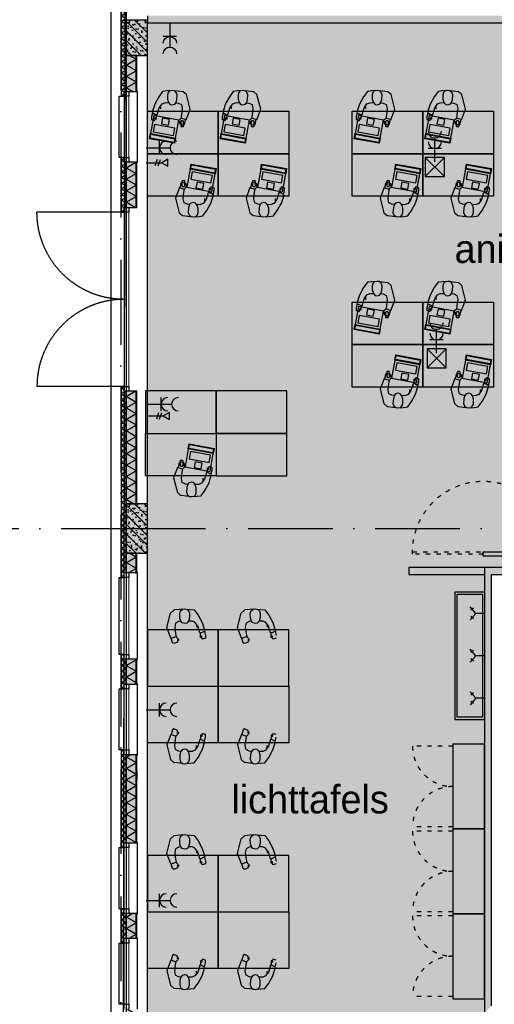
# Model space of a CAD drawing. Header units: millimetres. Extents: x 20872 to 297961, y -293704 to 213007.
# Tile 103 of 256: x 129325 to 136046, y -106929 to -93005. Entities that reach past the tile are written whole.
import ezdxf
from ezdxf.xclip import XClip

# ---------------------------------------------------------------- set-up
doc = ezdxf.new("R2010")
doc.units = ezdxf.units.MM
doc.header["$LTSCALE"] = 100
doc.header["$XCLIPFRAME"] = 2
doc.linetypes.add('ACAD_ISO03W100', pattern=[30, 12, -18])
doc.linetypes.add('ACAD_ISO10W100', pattern=[18, 12, -3, 0, -3])
doc.layers.get('Defpoints').update_dxf_attribs({"color": 181})
for name, color, linetype in [('A--L$7--_stramien', 1, 'Continuous'), ('A--L20--_bovenbouw', 3, 'Continuous'), ('A--L30--_afbouw', 7, 'Continuous'), ('A--L61--_centrale elektrische insta', 7, 'Continuous'), ('A--L82--leerlingensets-02', 9, 'Continuous'), ('A--T$7--_stramien', 7, 'Continuous'), ('plattegrondkleuren', 7, 'Continuous'), ('teksten', 7, 'Continuous'), ('XREFS', 9, 'Continuous')]:
    doc.layers.add(name, color=color, linetype=linetype)
doc.styles.add('MAAR_stempel', font='LTe50146.ttf')

# ---------------------------------------------------------------- blocks, each defined once
blk = doc.blocks.new('BURO_onderaanzicht')
at = {"color": 7}
blk.add_line((-432, 0), (432, 0), dxfattribs=at)
blk = doc.blocks.new('stramienlijnen_1')
at = {"layer": 'A--L$7--_stramien', "color": 1, "linetype": 'ACAD_ISO10W100', "lineweight": -3}
for p, q in [((130759.5, 96800), (130759.5, 21000)), ((126313.4, 49800), (130759.5, 49800)), ((130759.5, 49800), (164959.5, 49800))]:
    blk.add_line(p, q, dxfattribs=at)
at = {"layer": 'Defpoints'}
blk.add_lwpolyline([(34736.5, 60859.2), (70727.2, 75), (164884.5, 75), (164884.5, 96950), (130834.5, 96950), (130834.5, 22725), (79641, 22725), (51266.3, 70646.6)], dxfattribs=at)
blk = doc.blocks.new('begane grond bestaand leeg')
at = {"layer": 'A--L20--_bovenbouw', "linetype": 'Continuous', "lineweight": -3}
for points in [[(130764, 55911), (130806, 55911), (130806, 55978), (130834, 55978), (130834, 59085), (130806, 59085), (130806, 59152), (130764, 59152)], [(130835, 56990), (130835, 56490), (131135, 56490), (131135, 56990)], [(130984, 55978), (130984, 56490), (130834, 56490), (130834, 55978)], [(130806, 54273), (130806, 54340), (130834, 54340), (130834, 54978), (130806, 54978), (130806, 55045), (130764, 55045), (130764, 54273)], [(130984, 54340), (130984, 54978), (130834, 54978), (130834, 54340)], [(130764, 49108), (130806, 49108), (130806, 49175), (130834, 49175), (130834, 51740), (130806, 51740), (130806, 51807), (130764, 51807)], [(130984, 50150), (130984, 51740), (130834, 51740), (130834, 50150)], [(130834, 50150), (130834, 49450), (131134, 49450), (131134, 50150)], [(130984, 49175), (130984, 49450), (130834, 49450), (130834, 49175)], [(130806, 47533), (130806, 47600), (130834, 47600), (130834, 47950), (130806, 47950), (130806, 48017), (130764, 48017), (130764, 47533)], [(130984, 47600), (130984, 47950), (130834, 47950), (130834, 47600)], [(130806, 45287), (130806, 45354), (130834, 45354), (130834, 46600), (130806, 46600), (130806, 46667), (130764, 46667), (130764, 45287)], [(130984, 45354), (130984, 46600), (130834, 46600), (130834, 45354)], [(130806, 43937), (130806, 44004), (130834, 44004), (130834, 44354), (130806, 44354), (130806, 44421), (130764, 44421), (130764, 43937)], [(130984, 44004), (130984, 44354), (130834, 44354), (130834, 44004)]]:
    blk.add_hatch(color=60, dxfattribs=at).paths.add_polyline_path(points, flags=0)
h = blk.add_hatch(dxfattribs=at)
h.set_pattern_fill('GENERAL_DIAMONDS', color=1, scale=560, angle=90, style=0, pattern_type=2)
h.set_pattern_definition([(150, (130834.484, 55978), (-35, -60.6218), []), (210, (130834.484, 55978), (35, -60.6218), [])])
h.paths.add_polyline_path([(130764, 55911), (130806, 55911), (130806, 55978), (130834, 55978), (130834, 59085), (130806, 59085), (130806, 59152), (130764, 59152)], flags=0)
h = blk.add_hatch(dxfattribs=at)
h.set_pattern_fill('PREFB', color=1, scale=5, angle=-90, style=0)
h.set_pattern_definition([(315, (130834.78, 56989.99), (67.882, 67.882), []), (287, (130834.78, 56989.99), (79.828, -25.7875), [0, -81.6, -46.2, 0, -67.2]), (318, (130834.78, 56989.99), (81.172, 18.4156), [0, -80.8, 0, -82.4, 0, -66.4]), (341, (130834.78, 56989.99), (67.263, 47.9116), [0, -80, 0, -480, -65.8])])
h.paths.add_polyline_path([(130835, 56990), (130835, 56490), (131135, 56490), (131135, 56990)], flags=0)
h = blk.add_hatch(dxfattribs=at)
h.set_pattern_fill('GENERAL_DIAMONDS', color=1, scale=1120, angle=90, style=0, pattern_type=2)
h.set_pattern_definition([(150, (130975.48, 50149.99), (-70, -121.2436), []), (210, (130975.48, 50149.99), (70, -121.2436), [])])
h.paths.add_polyline_path([(130834, 50150), (130975, 50150), (130975, 51740), (130834, 51740)], flags=0)
h.paths.add_polyline_path([(130834, 54340), (130975, 54340), (130975, 54978), (130834, 54978)], flags=0)
h.paths.add_polyline_path([(130834, 55978), (130975, 55978), (130975, 56490), (130834, 56490)], flags=0)
h = blk.add_hatch(dxfattribs=at)
h.set_pattern_fill('_U', color=1, scale=70, angle=180, style=0, pattern_type=0)
h.set_pattern_definition([(180, (130984.484, 50149.99), (-4e-15, -70), [])])
h.paths.add_polyline_path([(130975, 50150), (130984, 50150), (130984, 51740), (130975, 51740)], flags=0)
h.paths.add_polyline_path([(130975, 54340), (130984, 54340), (130984, 54978), (130975, 54978)], flags=0)
h.paths.add_polyline_path([(130975, 55978), (130984, 55978), (130984, 56490), (130975, 56490)], flags=0)
h = blk.add_hatch(dxfattribs=at)
h.set_pattern_fill('GENERAL_DIAMONDS', color=1, scale=560, angle=90, style=0, pattern_type=2)
h.set_pattern_definition([(150, (130834.484, 54339.89), (-35, -60.622), []), (210, (130834.484, 54339.89), (35, -60.622), [])])
h.paths.add_polyline_path([(130806, 54273), (130806, 54340), (130834, 54340), (130834, 54978), (130806, 54978), (130806, 55045), (130764, 55045), (130764, 54273)], flags=0)
h = blk.add_hatch(dxfattribs=at)
h.set_pattern_fill('GENERAL_DIAMONDS', color=1, scale=560, angle=90, style=0, pattern_type=2)
h.set_pattern_definition([(150, (130834.484, 49175), (-35, -60.6218), []), (210, (130834.484, 49175), (35, -60.6218), [])])
h.paths.add_polyline_path([(130764, 49108), (130806, 49108), (130806, 49175), (130834, 49175), (130834, 51740), (130806, 51740), (130806, 51807), (130764, 51807)], flags=0)
h = blk.add_hatch(dxfattribs=at)
h.set_pattern_fill('PREFB', color=1, scale=5, angle=-90, style=0)
h.set_pattern_definition([(315, (130834.48, 50149.99), (67.882, 67.882), []), (287, (130834.484, 50149.99), (79.8276, -25.7875), [0, -81.6, -46.2, 0, -67.2]), (318, (130834.484, 50149.99), (81.172, 18.4156), [0, -80.8, 0, -82.4, 0, -66.4]), (341, (130834.484, 50149.99), (67.263, 47.9116), [0, -80, 0, -480, -65.8])])
h.paths.add_polyline_path([(130834, 50150), (130834, 49450), (131134, 49450), (131134, 50150)], flags=0)
h = blk.add_hatch(dxfattribs=at)
h.set_pattern_fill('GENERAL_DIAMONDS', color=1, scale=1120, angle=90, style=0, pattern_type=2)
h.set_pattern_definition([(150, (130975.48, 42949.99), (-70, -121.2436), []), (210, (130975.48, 42949.99), (70, -121.2436), [])])
h.paths.add_polyline_path([(130834, 42950), (130975, 42950), (130975, 43004), (130834, 43004)], flags=0)
h.paths.add_polyline_path([(130834, 44004), (130975, 44004), (130975, 44354), (130834, 44354)], flags=0)
h.paths.add_polyline_path([(130834, 45354), (130975, 45354), (130975, 46600), (130834, 46600)], flags=0)
h.paths.add_polyline_path([(130834, 47600), (130975, 47600), (130975, 47950), (130834, 47950)], flags=0)
h.paths.add_polyline_path([(130834, 49175), (130975, 49175), (130975, 49450), (130834, 49450)], flags=0)
h = blk.add_hatch(dxfattribs=at)
h.set_pattern_fill('_U', color=1, scale=70, angle=180, style=0, pattern_type=0)
h.set_pattern_definition([(180, (130984.484, 42949.99), (-4e-15, -70), [])])
h.paths.add_polyline_path([(130975, 42950), (130984, 42950), (130984, 43004), (130975, 43004)], flags=0)
h.paths.add_polyline_path([(130975, 44004), (130984, 44004), (130984, 44354), (130975, 44354)], flags=0)
h.paths.add_polyline_path([(130975, 45354), (130984, 45354), (130984, 46600), (130975, 46600)], flags=0)
h.paths.add_polyline_path([(130975, 47600), (130984, 47600), (130984, 47950), (130975, 47950)], flags=0)
h.paths.add_polyline_path([(130975, 49175), (130984, 49175), (130984, 49450), (130975, 49450)], flags=0)
h = blk.add_hatch(dxfattribs=at)
h.set_pattern_fill('GENERAL_DIAMONDS', color=1, scale=560, angle=90, style=0, pattern_type=2)
h.set_pattern_definition([(150, (130834.484, 47600), (-35, -60.622), []), (210, (130834.484, 47600), (35, -60.622), [])])
h.paths.add_polyline_path([(130806, 47533), (130806, 47600), (130834, 47600), (130834, 47950), (130806, 47950), (130806, 48017), (130764, 48017), (130764, 47533)], flags=0)
h = blk.add_hatch(dxfattribs=at)
h.set_pattern_fill('GENERAL_DIAMONDS', color=1, scale=560, angle=90, style=0, pattern_type=2)
h.set_pattern_definition([(150, (130834.484, 45354), (-35, -60.6218), []), (210, (130834.484, 45354), (35, -60.6218), [])])
h.paths.add_polyline_path([(130806, 45287), (130806, 45354), (130834, 45354), (130834, 46600), (130806, 46600), (130806, 46667), (130764, 46667), (130764, 45287)], flags=0)
h = blk.add_hatch(dxfattribs=at)
h.set_pattern_fill('GENERAL_DIAMONDS', color=1, scale=560, angle=90, style=0, pattern_type=2)
h.set_pattern_definition([(150, (130834.484, 44004), (-35, -60.622), []), (210, (130834.484, 44004), (35, -60.622), [])])
h.paths.add_polyline_path([(130806, 43937), (130806, 44004), (130834, 44004), (130834, 44354), (130806, 44354), (130806, 44421), (130764, 44421), (130764, 43937)], flags=0)
at = {"color": 8}
blk.add_lwpolyline([(130619, 97110), (130619, 22940), (79787, 22940), (51444, 70808), (34518, 60787), (70611, -170), (165129, -170), (165129, 97110)], close=True, dxfattribs=at)
at = {"layer": 'A--L20--_bovenbouw', "color": 1, "linetype": 'Continuous', "lineweight": -3}
for p, q in [((130764, 59152), (130764, 55911)), ((130834, 55978), (130834, 59085)), ((130975, 56490), (130834, 56490)), ((130834, 56490), (130834, 55978)), ((130975, 55978), (130975, 56490)), ((130806, 55911), (130806, 55978)), ((130806, 55978), (130834, 55978)), ((130834, 55978), (130975, 55978)), ((130764, 55911), (130806, 55911)), ((130806, 55045), (130764, 55045)), ((130764, 55045), (130764, 54273)), ((130806, 54978), (130806, 55045)), ((130834, 54978), (130806, 54978)), ((130975, 54978), (130834, 54978)), ((130834, 54978), (130834, 54340)), ((130834, 54340), (130834, 54978)), ((130975, 54340), (130975, 54978)), ((130806, 54273), (130806, 54340)), ((130806, 54340), (130834, 54340)), ((130834, 54340), (130975, 54340)), ((130764, 54273), (130806, 54273)), ((130806, 51807), (130764, 51807)), ((130764, 51807), (130764, 49108)), ((130806, 51740), (130806, 51807)), ((130834, 51740), (130806, 51740)), ((130975, 51740), (130834, 51740)), ((130834, 51740), (130834, 50150)), ((130834, 49175), (130834, 51740)), ((130975, 50150), (130975, 51740)), ((130834, 50150), (130975, 50150)), ((130975, 49450), (130834, 49450)), ((130834, 49450), (130834, 49175)), ((130975, 49175), (130975, 49450)), ((130806, 49108), (130806, 49175)), ((130806, 49175), (130834, 49175)), ((130834, 49175), (130975, 49175)), ((130764, 49108), (130806, 49108)), ((130806, 48017), (130764, 48017)), ((130764, 48017), (130764, 47533)), ((130806, 47950), (130806, 48017)), ((130834, 47950), (130806, 47950)), ((130975, 47950), (130834, 47950)), ((130834, 47950), (130834, 47600)), ((130834, 47600), (130834, 47950)), ((130975, 47600), (130975, 47950)), ((130764, 47533), (130806, 47533)), ((130806, 47533), (130806, 47600)), ((130806, 47600), (130834, 47600)), ((130834, 47600), (130975, 47600)), ((130806, 46667), (130764, 46667)), ((130764, 46667), (130764, 45287)), ((130806, 46600), (130806, 46667)), ((130834, 46600), (130806, 46600)), ((130975, 46600), (130834, 46600)), ((130834, 46600), (130834, 45354)), ((130834, 45354), (130834, 46600)), ((130975, 45354), (130975, 46600)), ((130764, 45287), (130806, 45287)), ((130806, 45287), (130806, 45354)), ((130806, 45354), (130834, 45354)), ((130834, 45354), (130975, 45354)), ((130806, 44421), (130764, 44421)), ((130764, 44421), (130764, 43937)), ((130806, 44354), (130806, 44421)), ((130834, 44354), (130806, 44354)), ((130975, 44354), (130834, 44354)), ((130834, 44354), (130834, 44004)), ((130834, 44004), (130834, 44354)), ((130975, 44004), (130975, 44354)), ((130806, 43937), (130806, 44004)), ((130806, 44004), (130834, 44004)), ((130834, 44004), (130975, 44004)), ((130764, 43937), (130806, 43937))]:
    blk.add_line(p, q, dxfattribs=at)
at = {"layer": 'A--L20--_bovenbouw', "color": 3, "linetype": 'Continuous', "lineweight": -3}
for p, q in [((130835, 56990), (130835, 56490)), ((131135, 56990), (130835, 56990)), ((130835, 56490), (131135, 56490)), ((130834, 50150), (130834, 49450)), ((131134, 50150), (130834, 50150)), ((131134, 49450), (131134, 50150)), ((130834, 49450), (131134, 49450))]:
    blk.add_line(p, q, dxfattribs=at)
at = {"layer": 'A--L20--_bovenbouw', "color": 2, "linetype": 'Continuous', "lineweight": -3}
for p, q in [((130984, 56490), (130975, 56490)), ((130975, 56490), (130975, 55978)), ((130984, 55978), (130984, 56490)), ((130975, 55978), (130984, 55978)), ((130984, 54978), (130975, 54978)), ((130975, 54978), (130975, 54340)), ((130984, 54340), (130984, 54978)), ((130975, 54340), (130984, 54340)), ((130984, 51740), (130975, 51740)), ((130975, 51740), (130975, 50150)), ((130984, 50150), (130984, 51740)), ((130975, 50150), (130984, 50150)), ((130984, 49450), (130975, 49450)), ((130975, 49450), (130975, 49175)), ((130984, 49175), (130984, 49450)), ((130975, 49175), (130984, 49175)), ((130984, 47950), (130975, 47950)), ((130975, 47950), (130975, 47600)), ((130984, 47600), (130984, 47950)), ((130975, 47600), (130984, 47600)), ((130984, 46600), (130975, 46600)), ((130975, 46600), (130975, 45354)), ((130984, 45354), (130984, 46600)), ((130984, 46377), (130984, 46252)), ((130975, 45354), (130984, 45354)), ((130984, 44354), (130975, 44354)), ((130975, 44354), (130975, 44004)), ((130984, 44004), (130984, 44354)), ((130975, 44004), (130984, 44004))]:
    blk.add_line(p, q, dxfattribs=at)
at = {"layer": 'A--L30--_afbouw', "color": 1, "linetype": 'Continuous', "lineweight": -3}
for p, q in [((130804, 55911), (130804, 55978)), ((130994, 55978), (130984, 55978)), ((130994, 54978), (130994, 55978)), ((130734, 55045), (130734, 55911)), ((130734, 55911), (130804, 55911)), ((130839, 55045), (130839, 55911)), ((130804, 55045), (130734, 55045)), ((130804, 54978), (130804, 55045)), ((130984, 54978), (130994, 54978)), ((130804, 49108), (130804, 49175)), ((130994, 49175), (130984, 49175)), ((130994, 47950), (130994, 49175)), ((130734, 48017), (130734, 49108)), ((130734, 49108), (130804, 49108)), ((130839, 48017), (130839, 49108)), ((130804, 48017), (130734, 48017)), ((130804, 47950), (130804, 48017)), ((130984, 47950), (130994, 47950)), ((130734, 46667), (130734, 47533)), ((130734, 47533), (130804, 47533)), ((130804, 47533), (130804, 47600)), ((130839, 46667), (130839, 47533)), ((130994, 47600), (130984, 47600)), ((130994, 46600), (130994, 47600)), ((130804, 46667), (130734, 46667)), ((130804, 46600), (130804, 46667)), ((130984, 46600), (130994, 46600)), ((130734, 44421), (130734, 45287)), ((130734, 45287), (130804, 45287)), ((130804, 45287), (130804, 45354)), ((130839, 44421), (130839, 45287)), ((130994, 45354), (130984, 45354)), ((130994, 44354), (130994, 45354)), ((130804, 44421), (130734, 44421)), ((130804, 44354), (130804, 44421)), ((130984, 44354), (130994, 44354)), ((130804, 43937), (130804, 44004)), ((130994, 44004), (130984, 44004)), ((130994, 43004), (130994, 44004)), ((130734, 43071), (130734, 43937)), ((130734, 43937), (130804, 43937)), ((130839, 43071), (130839, 43937)), ((130804, 43071), (130734, 43071)), ((130804, 43004), (130804, 43071))]:
    blk.add_line(p, q, dxfattribs=at)
at = {"layer": 'A--L30--_afbouw', "color": 2, "linetype": 'Continuous', "lineweight": -3}
for p, q in [((130804, 55911), (130804, 55978)), ((130804, 55978), (130874, 55978)), ((130874, 55978), (130874, 55911)), ((130874, 55911), (130804, 55911)), ((130804, 54978), (130804, 55045)), ((130804, 55045), (130874, 55045)), ((130874, 55045), (130874, 54978)), ((130874, 54978), (130804, 54978)), ((130804, 54273), (130804, 54340)), ((130804, 54340), (130874, 54340)), ((130874, 54340), (130874, 54273)), ((130874, 54273), (130804, 54273)), ((130804, 51740), (130804, 51807)), ((130804, 51807), (130874, 51807)), ((130874, 51807), (130874, 51740)), ((130874, 51740), (130804, 51740)), ((130804, 49108), (130804, 49175)), ((130804, 49175), (130874, 49175)), ((130874, 49175), (130874, 49108)), ((130874, 49108), (130804, 49108)), ((130804, 47950), (130804, 48017)), ((130804, 48017), (130874, 48017)), ((130874, 47950), (130804, 47950)), ((130874, 48017), (130874, 47950)), ((130804, 47533), (130804, 47600)), ((130804, 47600), (130874, 47600)), ((130874, 47533), (130804, 47533)), ((130874, 47600), (130874, 47533)), ((130804, 46600), (130804, 46667)), ((130804, 46667), (130874, 46667)), ((130874, 46667), (130874, 46600)), ((130874, 46600), (130804, 46600)), ((130804, 45287), (130804, 45354)), ((130804, 45354), (130874, 45354)), ((130874, 45287), (130804, 45287)), ((130874, 45354), (130874, 45287)), ((130804, 44354), (130804, 44421)), ((130804, 44421), (130874, 44421)), ((130874, 44421), (130874, 44354)), ((130874, 44354), (130804, 44354)), ((130804, 43937), (130804, 44004)), ((130804, 44004), (130874, 44004)), ((130874, 44004), (130874, 43937)), ((130874, 43937), (130804, 43937)), ((130804, 43004), (130804, 43071)), ((130804, 43071), (130874, 43071)), ((130874, 43071), (130874, 43004))]:
    blk.add_line(p, q, dxfattribs=at)
at = {"layer": 'A--L30--_afbouw', "color": 1, "linetype": 'Continuous', "lineweight": 18}
for p, q in [((130804, 55045), (130804, 55911)), ((130874, 55045), (130874, 55911)), ((130804, 51807), (130804, 54273)), ((130874, 51807), (130874, 54273)), ((130804, 48017), (130804, 49108)), ((130874, 48017), (130874, 49108)), ((130804, 46667), (130804, 47533)), ((130874, 46667), (130874, 47533)), ((130804, 44421), (130804, 45287)), ((130874, 44421), (130874, 45287)), ((130804, 43071), (130804, 43937)), ((130874, 43071), (130874, 43937))]:
    blk.add_line(p, q, dxfattribs=at)
at = {"layer": 'A--L30--_afbouw', "color": 1, "linetype": 'Continuous', "lineweight": -3}
for points in [[(130804, 54273), (129571, 54273)], [(130804, 51807), (129571, 51807)]]:
    blk.add_lwpolyline(points, dxfattribs=at)
at = {"layer": 'A--L30--_afbouw', "color": 1, "linetype": 'Continuous', "lineweight": -3, "extrusion": (0, 0, -1)}
blk.add_arc((-130804, 54273), 1233, 270, 0, dxfattribs=at)
at = {"layer": 'A--L30--_afbouw', "color": 1, "linetype": 'Continuous', "lineweight": -3}
blk.add_arc((130804, 51807), 1233, 90, 180, dxfattribs=at)
at = {"layer": 'A--L30--_afbouw', "color": 1, "linetype": 'Continuous', "lineweight": -3, "xscale": 2.854166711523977, "rotation": 90}
blk.add_blockref('BURO_onderaanzicht', (130839, 53040, 900), dxfattribs=at)
at = {"layer": 'A--T$7--_stramien'}
blk.add_blockref('stramienlijnen_1', (0, 0), dxfattribs=at)
blk = doc.blocks.new('2016-02-04 100 begane grond bestaand')
at = {"color": 8}
blk.add_lwpolyline([(130619, 97110), (130619, 22940), (79787, 22940), (51444, 70808), (34518, 60787), (70611, -170), (165129, -170), (165129, 97110)], close=True, dxfattribs=at)
at = {"layer": 'A--L$7--_stramien'}
blk.add_blockref('stramienlijnen_1', (0, 0), dxfattribs=at)
blk = doc.blocks.new('scherm')
at = {"layer": 'A--L82--leerlingensets-02', "linetype": 'ACAD_ISO03W100', "ltscale": 0.05}
for points in [[(-151, 1390), (-183, 1390), (-183, 390), (-151, 390)], [(-151, -2606), (-183, -2606), (-183, -1606), (-151, -1606)]]:
    blk.add_lwpolyline(points, close=True, dxfattribs=at)
at = {"layer": 'A--L82--leerlingensets-02'}
blk.add_lwpolyline([(-183, -1610), (-121, -1610), (-121, 390), (-183, 390)], close=True, dxfattribs=at)
for points in [[(-183, -133), (-448, -133), (-448, 0), (-183, 0)], [(-121, 0), (0, 0), (0, -133), (-38, -133)], [(-99, -133), (-121, -133)], [(-38, -610), (-38, -83), (-99, -83), (-99, -610)], [(-38, -610), (-38, -1137), (-99, -1137), (-99, -610)], [(-183, -1086), (-448, -1086), (-448, -1219), (-183, -1219)], [(-99, -1086), (-121, -1086)], [(-121, -1219), (0, -1219), (0, -1086), (-38, -1086)]]:
    blk.add_lwpolyline(points, dxfattribs=at)
at = {"layer": 'A--L82--leerlingensets-02', "linetype": 'ACAD_ISO03W100', "ltscale": 0.05}
for centre, start, end in [((-183, 390), 88.1676, 273.5152), ((-183, -1606), 86.4848, 271.8324)]:
    blk.add_arc(centre, 1000, start, end, dxfattribs=at)
blk = doc.blocks.new('MBpro')
at = {"layer": 'plattegrondkleuren', "true_color": 0xb8b8b8}
h = blk.add_hatch(color=9, dxfattribs=at)
h.dxf.hatch_style = 1
h.paths.add_polyline_path([(172, 289), (162, 345), (-177, 283), (-166, 227)], flags=16)
h.paths.add_polyline_path([(152, 245), (171, 141), (-115, 88), (-134, 192)], flags=16)
h.paths.add_polyline_path([(181, 283), (228, 27), (-126, -38), (-173, 217)])
h.paths.add_polyline_path([(181, 283), (168, 354), (-186, 289), (-173, 217)])
edge = h.paths.add_edge_path()
edge.add_line((269, 119), (284, 119))
edge.add_arc((284, 107), 12.8, 0, 90, ccw=False)
edge.add_line((297, 107), (297, 51))
edge.add_arc((284, 51), 12.8, -90, 0, ccw=False)
edge.add_line((284, 38), (269, 38))
edge.add_arc((269, 51), 12.8, 180, 270, ccw=False)
edge.add_line((256, 51), (256, 107))
edge.add_arc((269, 107), 12.8, 90, 180, ccw=False)
at = {"layer": 'plattegrondkleuren', "true_color": 0x8f8f8f}
h = blk.add_hatch(color=252, dxfattribs=at)
h.dxf.hatch_style = 1
h.paths.add_polyline_path([(152, 245), (171, 141), (-115, 88), (-134, 192)])
h.paths.add_polyline_path([(172, 289), (162, 345), (-177, 283), (-166, 227)])
at = {"layer": 'A--L82--leerlingensets-02'}
for points in [[(181, 283), (168, 354), (-186, 289), (-173, 217)], [(172, 289), (162, 345), (-177, 283), (-166, 227)], [(181, 283), (228, 27), (-126, -38), (-173, 217)], [(152, 245), (171, 141), (-115, 88), (-134, 192)], [(83, 97), (98, 18), (0, 0), (-15, 79)]]:
    blk.add_lwpolyline(points, close=True, dxfattribs=at)
blk.add_lwpolyline([(269, 119), (284, 119, -0.414214), (297, 107), (297, 51, -0.414214), (284, 38), (269, 38, -0.414214), (256, 51), (256, 107, -0.414214)], format="xyb", close=True, dxfattribs=at)
blk = doc.blocks.new('laptopwerkplek')
at = {"layer": 'plattegrondkleuren', "true_color": 0xf5f5f5}
h = blk.add_hatch(color=7, dxfattribs=at)
h.dxf.hatch_style = 1
h.paths.add_polyline_path([(0, 600), (0, 0), (1000, 0), (1000, 600)])
at = {"layer": 'A--L82--leerlingensets-02', "linetype": 'Continuous'}
for p, q in [((437, 148), (443, 150)), ((445, 129), (437, 148)), ((443, 150), (454, 139)), ((452, 174), (506, 197)), ((454, 139), (452, 174)), ((506, 197), (524, 186)), ((524, 186), (541, 118)), ((57, 118), (103, 132)), ((57, 80), (57, 118)), ((71, 26), (57, 80)), ((66, 19), (114, 44)), ((85, -42), (66, 19)), ((103, 132), (114, 84)), ((114, 84), (116, 109)), ((114, 44), (139, 46)), ((116, 109), (127, 109)), ((127, 109), (130, 46)), ((139, 46), (168, -49)), ((474, 101), (445, 129)), ((483, 52), (474, 101)), ((541, 118), (475, 96)), ((493, -38), (483, 52)), ((544, 119), (548, 120)), ((548, 120), (604, -29)), ((103, -100), (85, -42)), ((161, -206), (103, -100)), ((168, -49), (209, -105)), ((186, -69), (186, -35)), ((209, -105), (247, -121)), ((247, -121), (303, -123)), ((283, -173), (299, -123)), ((299, -123), (323, -94)), ((323, -94), (351, -89)), ((351, -89), (387, -98)), ((387, -98), (407, -123)), ((403, -121), (438, -116)), ((407, -123), (418, -164)), ((438, -116), (481, -94)), ((481, -94), (493, -38)), ((604, -29), (551, -235)), ((215, -281), (161, -206)), ((283, -233), (283, -173)), ((292, -263), (283, -233)), ((314, -288), (292, -263)), ((409, -267), (384, -290)), ((423, -231), (409, -267)), ((418, -164), (423, -231)), ((551, -235), (505, -276)), ((274, -288), (215, -281)), ((319, -292), (274, -288)), ((353, -294), (314, -288)), ((384, -290), (353, -294)), ((382, -292), (427, -288)), ((427, -288), (498, -279))]:
    blk.add_line(p, q, dxfattribs=at)
at = {"layer": 'A--L82--leerlingensets-02'}
blk.add_lwpolyline([(0, 600), (0, 0), (1000, 0), (1000, 600)], close=True, dxfattribs=at)
at = {"layer": 'A--L82--leerlingensets-02', "linetype": 'Continuous'}
blk.add_arc((497, -267), 12.8, 276.5806, 312.285, dxfattribs=at)
blk.add_blockref('MBpro', (215, 99))
blk = doc.blocks.new('kast')
at = {"layer": 'plattegrondkleuren', "true_color": 0xf5f5f5}
h = blk.add_hatch(color=7, dxfattribs=at)
h.dxf.hatch_style = 1
h.paths.add_polyline_path([(1200, 0), (1200, 450), (0, 450), (0, 0)])
at = {"layer": 'A--L82--leerlingensets-02', "linetype": 'ACAD_ISO03W100', "ltscale": 0.05}
for p, q in [((30, 0), (30, -570)), ((1170, 0), (1170, -570))]:
    blk.add_line(p, q, dxfattribs=at)
at = {"layer": 'A--L82--leerlingensets-02'}
blk.add_lwpolyline([(1200, 0), (1200, 450), (0, 450), (0, 0)], close=True, dxfattribs=at)
at = {"layer": 'A--L82--leerlingensets-02', "linetype": 'ACAD_ISO03W100', "ltscale": 0.05}
for centre, start, end in [((30, 0), 270, 0), ((1170, 0), 180, 270)]:
    blk.add_arc(centre, 570, start, end, dxfattribs=at)
blk = doc.blocks.new('dubbeldata')
at = {"layer": 'A--L61--_centrale elektrische insta', "color": 1}
for p, q in [((-168, 44), (-200, -47)), ((-126, 40), (-158, -51))]:
    blk.add_line(p, q, dxfattribs=at)
blk.add_lwpolyline([(-220, 0), (-306, 50), (-306, -50)], close=True, dxfattribs=at)
blk.add_lwpolyline([(0, 0), (-220, 0)], dxfattribs=at)
blk = doc.blocks.new('61_dubbelcontd_01_P02_DO')
at = {"color": 1}
for p, q in [((188, -94), (188, 94)), ((0, 0), (188, 0)), ((150, 0), (338, 0))]:
    blk.add_line(p, q, dxfattribs=at)
for centre in [(282, 0), (432, 0)]:
    blk.add_arc(centre, 94, 90, 270, dxfattribs=at)

msp = doc.modelspace()

# ---------------------------------------------------------------- hatches: boundary and pattern name
at = {"layer": 'A--L20--_bovenbouw', "linetype": 'Continuous', "lineweight": -3}
for points in [[(131134, -93050), (144108, -93050), (144133, -93000), (144108, -92950), (131134, -92950)], [(134834, -100750), (134834, -100850), (135908, -100850), (135958, -100825), (136008, -100850), (138969, -100850), (138969, -100750)], [(136008, -106950), (136008, -100850), (135958, -100825), (135908, -100850), (135908, -107050)]]:
    msp.add_hatch(color=2, dxfattribs=at).paths.add_polyline_path(points, flags=0)
at = {"layer": 'plattegrondkleuren', "true_color": 0xd28751}
h = msp.add_hatch(color=23, dxfattribs=at)
h.dxf.hatch_style = 1
h.paths.add_polyline_path([(131133, -109028), (131134, -93050), (142158, -93050), (144108, -93050), (144108, -100750), (135908, -100750), (135908, -109028)])
at = {"layer": 'plattegrondkleuren', "true_color": 0xf5f5f5}
h = msp.add_hatch(color=7, dxfattribs=at)
h.dxf.hatch_style = 1
h.paths.add_polyline_path([(133109, -98856), (133109, -98256), (132109, -98256), (132109, -98856)])
h.paths.add_polyline_path([(131109, -98256), (131109, -98856), (132109, -98856), (132109, -98256)])
h.paths.add_polyline_path([(133109, -99456), (133109, -98856), (132109, -98856), (132109, -99456)])
h = msp.add_hatch(color=7, dxfattribs=at)
h.dxf.hatch_style = 1
h.paths.add_polyline_path([(132134, -102432), (132134, -101632), (131134, -101632), (131134, -102432)])
h = msp.add_hatch(color=7, dxfattribs=at)
h.dxf.hatch_style = 1
h.paths.add_polyline_path([(133134, -102432), (133134, -101632), (132134, -101632), (132134, -102432)])
h = msp.add_hatch(color=7, dxfattribs=at)
h.dxf.hatch_style = 1
h.paths.add_polyline_path([(132134, -102432), (132134, -103232), (131134, -103232), (131134, -102432)])
h = msp.add_hatch(color=7, dxfattribs=at)
h.dxf.hatch_style = 1
h.paths.add_polyline_path([(133134, -102432), (133134, -103232), (132134, -103232), (132134, -102432)])
h = msp.add_hatch(color=7, dxfattribs=at)
h.dxf.hatch_style = 1
h.paths.add_polyline_path([(132134, -105624), (132134, -104824), (131134, -104824), (131134, -105624)])
h = msp.add_hatch(color=7, dxfattribs=at)
h.dxf.hatch_style = 1
h.paths.add_polyline_path([(133134, -105624), (133134, -104824), (132134, -104824), (132134, -105624)])
h = msp.add_hatch(color=7, dxfattribs=at)
h.dxf.hatch_style = 1
h.paths.add_polyline_path([(132134, -105624), (132134, -106424), (131134, -106424), (131134, -105624)])
h = msp.add_hatch(color=7, dxfattribs=at)
h.dxf.hatch_style = 1
h.paths.add_polyline_path([(133134, -105624), (133134, -106424), (132134, -106424), (132134, -105624)])

# ---------------------------------------------------------------- linework, layer by layer
for points in [[(135908, -101101), (135488, -101101), (135488, -102901), (135908, -102901)], [(135878, -102871), (135518, -102871), (135518, -101131), (135878, -101131), (135878, -102871)], [(135783, -101401), (135706, -101309)], [(135753, -101325), (135712, -101356)], [(135908, -101401), (135783, -101401), (135706, -101493)], [(135753, -101477), (135712, -101446)], [(135783, -102001), (135706, -101909)], [(135908, -102001), (135783, -102001), (135706, -102093)], [(135753, -101925), (135712, -101956)], [(135753, -102077), (135712, -102046)], [(135783, -102601), (135706, -102509)], [(135908, -102601), (135783, -102601), (135706, -102693)], [(135753, -102525), (135712, -102556)], [(135753, -102677), (135712, -102646)]]:
    msp.add_lwpolyline(points)
at = {"layer": 'A--L20--_bovenbouw', "color": 2, "linetype": 'Continuous', "lineweight": -3}
for p, q in [((131134, -92950), (131134, -93050)), ((131134, -93050), (144108, -93050)), ((134834, -100750), (134834, -100850)), ((138969, -100750), (134834, -100750)), ((134834, -100850), (135908, -100850)), ((135908, -100850), (135908, -107050)), ((136008, -100850), (138969, -100850)), ((136008, -106950), (136008, -100850))]:
    msp.add_line(p, q, dxfattribs=at)
at = {"layer": 'A--L61--_centrale elektrische insta', "color": 2}
for p, q in [((135069, -94955), (135339, -95225)), ((135339, -94955), (135069, -95225)), ((135093, -97661), (135363, -97931)), ((135363, -97661), (135093, -97931))]:
    msp.add_line(p, q, dxfattribs=at)
for points in [[(135069, -95225), (135339, -95225), (135339, -94955), (135069, -94955)], [(135093, -97931), (135363, -97931), (135363, -97661), (135093, -97661)]]:
    msp.add_lwpolyline(points, close=True, dxfattribs=at)
at = {"layer": 'A--L82--leerlingensets-02'}
for p, q in [((131463, -101398), (131508, -101356)), ((131586, -101345), (131516, -101353)), ((131632, -101340), (131586, -101345)), ((131591, -101401), (131604, -101365)), ((131604, -101365), (131629, -101342)), ((131629, -101342), (131661, -101338)), ((131661, -101338), (131699, -101345)), ((131695, -101340), (131740, -101345)), ((131699, -101345), (131722, -101369)), ((131740, -101345), (131798, -101351)), ((131798, -101351), (131852, -101426)), ((132463, -101398), (132508, -101356)), ((132586, -101345), (132516, -101353)), ((132632, -101340), (132586, -101345)), ((132591, -101401), (132604, -101365)), ((132604, -101365), (132629, -101342)), ((132629, -101342), (132661, -101338)), ((132661, -101338), (132699, -101345)), ((132695, -101340), (132740, -101345)), ((132699, -101345), (132722, -101369)), ((132740, -101345), (132798, -101351)), ((132798, -101351), (132852, -101426)), ((131409, -101603), (131463, -101398)), ((131595, -101469), (131591, -101401)), ((131607, -101509), (131595, -101469)), ((131731, -101460), (131715, -101509)), ((131722, -101369), (131731, -101399)), ((131731, -101399), (131731, -101460)), ((131852, -101426), (131911, -101532)), ((132409, -101603), (132463, -101398)), ((132595, -101469), (132591, -101401)), ((132607, -101509), (132595, -101469)), ((132731, -101460), (132715, -101509)), ((132722, -101369), (132731, -101399)), ((132731, -101399), (132731, -101460)), ((132852, -101426), (132911, -101532)), ((131466, -101753), (131409, -101603)), ((131533, -101538), (131520, -101595)), ((131520, -101595), (131531, -101684)), ((131575, -101516), (131533, -101538)), ((131611, -101511), (131575, -101516)), ((131627, -101534), (131607, -101509)), ((131663, -101543), (131627, -101534)), ((131690, -101539), (131663, -101543)), ((131715, -101509), (131690, -101539)), ((131767, -101511), (131710, -101509)), ((131805, -101527), (131767, -101511)), ((131846, -101584), (131805, -101527)), ((131828, -101563), (131828, -101597)), ((131875, -101678), (131846, -101584)), ((131911, -101532), (131929, -101590)), ((131929, -101590), (131947, -101651)), ((132466, -101753), (132409, -101603)), ((132533, -101538), (132520, -101595)), ((132520, -101595), (132531, -101684)), ((132575, -101516), (132533, -101538)), ((132611, -101511), (132575, -101516)), ((132627, -101534), (132607, -101509)), ((132663, -101543), (132627, -101534)), ((132690, -101539), (132663, -101543)), ((132715, -101509), (132690, -101539)), ((132767, -101511), (132710, -101509)), ((132805, -101527), (132767, -101511)), ((132846, -101584), (132805, -101527)), ((132828, -101563), (132828, -101597)), ((132875, -101678), (132846, -101584)), ((132911, -101532), (132929, -101590)), ((132929, -101590), (132947, -101651)), ((131470, -101751), (131466, -101753)), ((131472, -101751), (131539, -101729)), ((131490, -101818), (131472, -101751)), ((131531, -101684), (131540, -101733)), ((131540, -101733), (131568, -101762)), ((131570, -101782), (131560, -101772)), ((131560, -101772), (131562, -101806)), ((131568, -101762), (131577, -101780)), ((131577, -101780), (131570, -101782)), ((131900, -101676), (131875, -101678)), ((131886, -101741), (131884, -101678)), ((131897, -101741), (131886, -101741)), ((131900, -101717), (131897, -101741)), ((131947, -101651), (131900, -101676)), ((131911, -101764), (131900, -101717)), ((131956, -101750), (131911, -101764)), ((131943, -101658), (131956, -101712)), ((131956, -101712), (131956, -101750)), ((132470, -101751), (132466, -101753)), ((132472, -101751), (132539, -101729)), ((132490, -101818), (132472, -101751)), ((132531, -101684), (132540, -101733)), ((132540, -101733), (132568, -101762)), ((132570, -101782), (132560, -101772)), ((132560, -101772), (132562, -101806)), ((132568, -101762), (132577, -101780)), ((132577, -101780), (132570, -101782)), ((132900, -101676), (132875, -101678)), ((132886, -101741), (132884, -101678)), ((132897, -101741), (132886, -101741)), ((132900, -101717), (132897, -101741)), ((132947, -101651), (132900, -101676)), ((132911, -101764), (132900, -101717)), ((132956, -101750), (132911, -101764)), ((132943, -101658), (132956, -101712)), ((131508, -101829), (131490, -101818)), ((131562, -101806), (131508, -101829)), ((132508, -101829), (132490, -101818)), ((132562, -101806), (132508, -101829)), ((131508, -103035), (131490, -103046)), ((131562, -103058), (131508, -103035)), ((132508, -103035), (132490, -103046)), ((132562, -103058), (132508, -103035)), ((131466, -103112), (131409, -103262)), ((131470, -103113), (131466, -103112)), ((131490, -103046), (131472, -103114)), ((131472, -103114), (131539, -103136)), ((131531, -103181), (131540, -103132)), ((131540, -103132), (131568, -103103)), ((131560, -103093), (131562, -103058)), ((131570, -103082), (131560, -103093)), ((131568, -103103), (131577, -103084)), ((131577, -103084), (131570, -103082)), ((131886, -103123), (131884, -103186)), ((131897, -103123), (131886, -103123)), ((131900, -103148), (131897, -103123)), ((131911, -103101), (131900, -103148)), ((131956, -103114), (131911, -103101)), ((131943, -103206), (131956, -103152)), ((131956, -103152), (131956, -103114)), ((132466, -103112), (132409, -103262)), ((132470, -103113), (132466, -103112)), ((132490, -103046), (132472, -103114)), ((132472, -103114), (132539, -103136)), ((132531, -103181), (132540, -103132)), ((132540, -103132), (132568, -103103)), ((132560, -103093), (132562, -103058)), ((132570, -103082), (132560, -103093)), ((132568, -103103), (132577, -103084)), ((132577, -103084), (132570, -103082)), ((132886, -103123), (132884, -103186)), ((132897, -103123), (132886, -103123)), ((132900, -103148), (132897, -103123)), ((132911, -103101), (132900, -103148)), ((132956, -103114), (132911, -103101)), ((132943, -103206), (132956, -103152)), ((131409, -103262), (131463, -103467)), ((131520, -103270), (131531, -103181)), ((131533, -103326), (131520, -103270)), ((131846, -103281), (131805, -103337)), ((131828, -103301), (131828, -103268)), ((131875, -103186), (131846, -103281)), ((131900, -103188), (131875, -103186)), ((131947, -103213), (131900, -103188)), ((131911, -103333), (131929, -103274)), ((131929, -103274), (131947, -103213)), ((132409, -103262), (132463, -103467)), ((132520, -103270), (132531, -103181)), ((132533, -103326), (132520, -103270)), ((132846, -103281), (132805, -103337)), ((132828, -103301), (132828, -103268)), ((132875, -103186), (132846, -103281)), ((132900, -103188), (132875, -103186)), ((132947, -103213), (132900, -103188)), ((132911, -103333), (132929, -103274)), ((132929, -103274), (132947, -103213)), ((131575, -103348), (131533, -103326)), ((131611, -103353), (131575, -103348)), ((131595, -103396), (131591, -103463)), ((131607, -103355), (131595, -103396)), ((131627, -103330), (131607, -103355)), ((131663, -103321), (131627, -103330)), ((131690, -103326), (131663, -103321)), ((131715, -103355), (131690, -103326)), ((131767, -103353), (131710, -103355)), ((131731, -103405), (131715, -103355)), ((131731, -103466), (131731, -103405)), ((131805, -103337), (131767, -103353)), ((131798, -103513), (131852, -103439)), ((131852, -103439), (131911, -103333)), ((132575, -103348), (132533, -103326)), ((132611, -103353), (132575, -103348)), ((132595, -103396), (132591, -103463)), ((132607, -103355), (132595, -103396)), ((132627, -103330), (132607, -103355)), ((132663, -103321), (132627, -103330)), ((132690, -103326), (132663, -103321)), ((132715, -103355), (132690, -103326)), ((132767, -103353), (132710, -103355)), ((132731, -103405), (132715, -103355)), ((132731, -103466), (132731, -103405)), ((132805, -103337), (132767, -103353)), ((132798, -103513), (132852, -103439)), ((132852, -103439), (132911, -103333)), ((131463, -103467), (131508, -103508)), ((131586, -103520), (131516, -103512)), ((131632, -103524), (131586, -103520)), ((131591, -103463), (131604, -103499)), ((131604, -103499), (131629, -103522)), ((131629, -103522), (131661, -103527)), ((131661, -103527), (131699, -103520)), ((131695, -103524), (131740, -103520)), ((131699, -103520), (131722, -103495)), ((131722, -103495), (131731, -103466)), ((131740, -103520), (131798, -103513)), ((132463, -103467), (132508, -103508)), ((132586, -103520), (132516, -103512)), ((132632, -103524), (132586, -103520)), ((132591, -103463), (132604, -103499)), ((132604, -103499), (132629, -103522)), ((132629, -103522), (132661, -103527)), ((132661, -103527), (132699, -103520)), ((132695, -103524), (132740, -103520)), ((132699, -103520), (132722, -103495)), ((132722, -103495), (132731, -103466)), ((132740, -103520), (132798, -103513)), ((131463, -104590), (131508, -104548)), ((131586, -104537), (131516, -104545)), ((131632, -104532), (131586, -104537)), ((131591, -104593), (131604, -104557)), ((131604, -104557), (131629, -104534)), ((131629, -104534), (131661, -104530)), ((131661, -104530), (131699, -104537)), ((131695, -104532), (131740, -104537)), ((131699, -104537), (131722, -104561)), ((131722, -104561), (131731, -104591)), ((131740, -104537), (131798, -104543)), ((131798, -104543), (131852, -104618)), ((132463, -104590), (132508, -104548)), ((132586, -104537), (132516, -104545)), ((132632, -104532), (132586, -104537)), ((132591, -104593), (132604, -104557)), ((132604, -104557), (132629, -104534)), ((132629, -104534), (132661, -104530)), ((132661, -104530), (132699, -104537)), ((132695, -104532), (132740, -104537)), ((132699, -104537), (132722, -104561)), ((132722, -104561), (132731, -104591)), ((132740, -104537), (132798, -104543)), ((132798, -104543), (132852, -104618)), ((131409, -104795), (131463, -104590)), ((131575, -104708), (131533, -104730)), ((131611, -104703), (131575, -104708)), ((131595, -104661), (131591, -104593)), ((131607, -104701), (131595, -104661)), ((131627, -104726), (131607, -104701)), ((131715, -104701), (131690, -104730)), ((131767, -104703), (131710, -104701)), ((131731, -104652), (131715, -104701)), ((131731, -104591), (131731, -104652)), ((131805, -104719), (131767, -104703)), ((131852, -104618), (131911, -104724)), ((132409, -104795), (132463, -104590)), ((132575, -104708), (132533, -104730)), ((132611, -104703), (132575, -104708)), ((132595, -104661), (132591, -104593)), ((132607, -104701), (132595, -104661)), ((132627, -104726), (132607, -104701)), ((132715, -104701), (132690, -104730)), ((132767, -104703), (132710, -104701)), ((132731, -104652), (132715, -104701)), ((132731, -104591), (132731, -104652)), ((132805, -104719), (132767, -104703)), ((132852, -104618), (132911, -104724)), ((131466, -104945), (131409, -104795)), ((131533, -104730), (131520, -104787)), ((131520, -104787), (131531, -104876)), ((131663, -104735), (131627, -104726)), ((131690, -104730), (131663, -104735)), ((131846, -104776), (131805, -104719)), ((131828, -104755), (131828, -104789)), ((131875, -104870), (131846, -104776)), ((131947, -104843), (131900, -104868)), ((131911, -104724), (131929, -104782)), ((131929, -104782), (131947, -104843)), ((132466, -104945), (132409, -104795)), ((132533, -104730), (132520, -104787)), ((132520, -104787), (132531, -104876)), ((132663, -104735), (132627, -104726)), ((132690, -104730), (132663, -104735)), ((132846, -104776), (132805, -104719)), ((132828, -104755), (132828, -104789)), ((132875, -104870), (132846, -104776)), ((132947, -104843), (132900, -104868)), ((132911, -104724), (132929, -104782)), ((132929, -104782), (132947, -104843)), ((131470, -104943), (131466, -104945)), ((131472, -104942), (131539, -104921)), ((131490, -105010), (131472, -104942)), ((131531, -104876), (131540, -104925)), ((131540, -104925), (131568, -104953)), ((131570, -104974), (131560, -104963)), ((131560, -104963), (131562, -104998)), ((131568, -104953), (131577, -104972)), ((131577, -104972), (131570, -104974)), ((131900, -104868), (131875, -104870)), ((131886, -104933), (131884, -104870)), ((131897, -104933), (131886, -104933)), ((131900, -104909), (131897, -104933)), ((131911, -104956), (131900, -104909)), ((131956, -104942), (131911, -104956)), ((131943, -104850), (131956, -104904)), ((131956, -104904), (131956, -104942)), ((132470, -104943), (132466, -104945)), ((132472, -104942), (132539, -104921)), ((132490, -105010), (132472, -104942)), ((132531, -104876), (132540, -104925)), ((132540, -104925), (132568, -104953)), ((132570, -104974), (132560, -104963)), ((132560, -104963), (132562, -104998)), ((132568, -104953), (132577, -104972)), ((132577, -104972), (132570, -104974)), ((132900, -104868), (132875, -104870)), ((132886, -104933), (132884, -104870)), ((132897, -104933), (132886, -104933)), ((132900, -104909), (132897, -104933)), ((132911, -104956), (132900, -104909)), ((132956, -104942), (132911, -104956)), ((132943, -104850), (132956, -104904)), ((131508, -105021), (131490, -105010)), ((131562, -104998), (131508, -105021)), ((132508, -105021), (132490, -105010)), ((132562, -104998), (132508, -105021)), ((131490, -106238), (131472, -106306)), ((131508, -106227), (131490, -106238)), ((131562, -106250), (131508, -106227)), ((132490, -106238), (132472, -106306)), ((132508, -106227), (132490, -106238)), ((132562, -106250), (132508, -106227)), ((131466, -106304), (131409, -106454)), ((131470, -106305), (131466, -106304)), ((131472, -106306), (131539, -106328)), ((131520, -106462), (131531, -106373)), ((131531, -106373), (131540, -106323)), ((131540, -106323), (131568, -106295)), ((131560, -106285), (131562, -106250)), ((131570, -106274), (131560, -106285)), ((131568, -106295), (131577, -106276)), ((131577, -106276), (131570, -106274)), ((131875, -106378), (131846, -106473)), ((131900, -106380), (131875, -106378)), ((131886, -106315), (131884, -106378)), ((131897, -106315), (131886, -106315)), ((131900, -106340), (131897, -106315)), ((131911, -106292), (131900, -106340)), ((131956, -106306), (131911, -106292)), ((131943, -106398), (131956, -106344)), ((131956, -106344), (131956, -106306)), ((132466, -106304), (132409, -106454)), ((132470, -106305), (132466, -106304)), ((132472, -106306), (132539, -106328)), ((132520, -106462), (132531, -106373)), ((132531, -106373), (132540, -106323)), ((132540, -106323), (132568, -106295)), ((132560, -106285), (132562, -106250)), ((132570, -106274), (132560, -106285)), ((132568, -106295), (132577, -106276)), ((132577, -106276), (132570, -106274)), ((132875, -106378), (132846, -106473)), ((132900, -106380), (132875, -106378)), ((132886, -106315), (132884, -106378)), ((132897, -106315), (132886, -106315)), ((132900, -106340), (132897, -106315)), ((132911, -106292), (132900, -106340)), ((132956, -106306), (132911, -106292)), ((132943, -106398), (132956, -106344)), ((131409, -106454), (131463, -106659)), ((131533, -106518), (131520, -106462)), ((131575, -106540), (131533, -106518)), ((131663, -106513), (131627, -106522)), ((131690, -106518), (131663, -106513)), ((131715, -106547), (131690, -106518)), ((131846, -106473), (131805, -106529)), ((131828, -106493), (131828, -106460)), ((131947, -106405), (131900, -106380)), ((131911, -106525), (131929, -106466)), ((131929, -106466), (131947, -106405)), ((132409, -106454), (132463, -106659)), ((132533, -106518), (132520, -106462)), ((132575, -106540), (132533, -106518)), ((132663, -106513), (132627, -106522)), ((132690, -106518), (132663, -106513)), ((132715, -106547), (132690, -106518)), ((132846, -106473), (132805, -106529)), ((132828, -106493), (132828, -106460)), ((132947, -106405), (132900, -106380)), ((132911, -106525), (132929, -106466)), ((132929, -106466), (132947, -106405)), ((131611, -106545), (131575, -106540)), ((131595, -106588), (131591, -106655)), ((131591, -106655), (131604, -106691)), ((131607, -106547), (131595, -106588)), ((131627, -106522), (131607, -106547)), ((131767, -106545), (131710, -106547)), ((131731, -106597), (131715, -106547)), ((131722, -106687), (131731, -106658)), ((131731, -106658), (131731, -106597)), ((131805, -106529), (131767, -106545)), ((131798, -106705), (131852, -106631)), ((131852, -106631), (131911, -106525)), ((132611, -106545), (132575, -106540)), ((132595, -106588), (132591, -106655)), ((132591, -106655), (132604, -106691)), ((132607, -106547), (132595, -106588)), ((132627, -106522), (132607, -106547)), ((132767, -106545), (132710, -106547)), ((132731, -106597), (132715, -106547)), ((132722, -106687), (132731, -106658)), ((132731, -106658), (132731, -106597)), ((132805, -106529), (132767, -106545)), ((132798, -106705), (132852, -106631)), ((132852, -106631), (132911, -106525)), ((131463, -106659), (131508, -106700)), ((131586, -106712), (131516, -106704)), ((131632, -106716), (131586, -106712)), ((131604, -106691), (131629, -106714)), ((131629, -106714), (131661, -106718)), ((131661, -106718), (131699, -106712)), ((131695, -106716), (131740, -106712)), ((131699, -106712), (131722, -106687)), ((131740, -106712), (131798, -106705)), ((132463, -106659), (132508, -106700)), ((132586, -106712), (132516, -106704)), ((132632, -106716), (132586, -106712)), ((132604, -106691), (132629, -106714)), ((132629, -106714), (132661, -106718)), ((132661, -106718), (132699, -106712)), ((132695, -106716), (132740, -106712)), ((132699, -106712), (132722, -106687)), ((132740, -106712), (132798, -106705))]:
    msp.add_line(p, q, dxfattribs=at)
for points in [[(131109, -98256), (131109, -98856), (132109, -98856), (132109, -98256)], [(133109, -98856), (133109, -98256), (132109, -98256), (132109, -98856)], [(133109, -99456), (133109, -98856), (132109, -98856), (132109, -99456)], [(132134, -102432), (132134, -101632), (131134, -101632), (131134, -102432)], [(133134, -102432), (133134, -101632), (132134, -101632), (132134, -102432)], [(132134, -102432), (132134, -103232), (131134, -103232), (131134, -102432)], [(133134, -102432), (133134, -103232), (132134, -103232), (132134, -102432)], [(132134, -105624), (132134, -104824), (131134, -104824), (131134, -105624)], [(133134, -105624), (133134, -104824), (132134, -104824), (132134, -105624)], [(132134, -105624), (132134, -106424), (131134, -106424), (131134, -105624)], [(133134, -105624), (133134, -106424), (132134, -106424), (132134, -105624)]]:
    msp.add_lwpolyline(points, close=True, dxfattribs=at)
for centre, start, end in [((131517, -101366), 96.5806, 132.285), ((132517, -101366), 96.5806, 132.285), ((131517, -103499), 227.715, 263.4194), ((132517, -103499), 227.715, 263.4194), ((131517, -104558), 96.5806, 132.285), ((132517, -104558), 96.5806, 132.285), ((131517, -106691), 227.715, 263.4194), ((132517, -106691), 227.715, 263.4194)]:
    msp.add_arc(centre, 12.8, start, end, dxfattribs=at)
at = {"layer": 'Defpoints', "color": 181, "linetype": 'Continuous', "lineweight": -3}
msp.add_line((130833, -82098), (130758, -127200), dxfattribs=at)
at = {"layer": 'Defpoints'}
msp.add_lwpolyline([(131133, -109028), (131134, -93050), (142158, -93050), (144108, -93050), (144108, -99710), (144101, -100750), (135908, -100750), (135908, -109028)], close=True, dxfattribs=at)

# ---------------------------------------------------------------- block references
at = {"xscale": -1}
for name, p, rotation in [('laptopwerkplek', (131134, -94300), 180), ('laptopwerkplek', (132134, -94300), 180), ('laptopwerkplek', (134034, -94300), 180), ('laptopwerkplek', (135034, -94300), 180), ('laptopwerkplek', (134034, -97000), 180), ('laptopwerkplek', (135034, -97000), 180), ('scherm', (136278, -100715), 90)]:
    msp.add_blockref(name, p, dxfattribs=dict(at, rotation=rotation))
for p in [(132134, -95500), (133134, -95500), (135034, -95500), (136034, -95500), (135034, -98200), (136034, -98200), (132109, -99456)]:
    msp.add_blockref('laptopwerkplek', p, dxfattribs=at)
for name, p, rotation in [('dubbeldata', (131117, -95028), 180), ('dubbeldata', (131139, -98609), 180), ('kast', (135458, -103250), 270), ('kast', (135458, -104450), 270), ('kast', (135458, -105650), 270)]:
    msp.add_blockref(name, p, dxfattribs=dict(rotation=rotation))
at = {"layer": 'A--L61--_centrale elektrische insta', "color": 7, "linetype": 'Continuous', "lineweight": -3, "extrusion": (0, 0, -1), "zscale": -1, "rotation": 269.9999999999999}
msp.add_blockref('61_dubbelcontd_01_P02_DO', (-131452, -93055), dxfattribs=at)
at = {"layer": 'A--L61--_centrale elektrische insta', "color": 7, "linetype": 'Continuous', "lineweight": -3, "rotation": 89.99999999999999}
for p in [(135204, -95016), (135228, -97722)]:
    msp.add_blockref('61_dubbelcontd_01_P02_DO', p, dxfattribs=at)
at = {"layer": 'A--L61--_centrale elektrische insta', "color": 7, "linetype": 'Continuous', "lineweight": -3}
for p in [(131117, -94818), (131139, -98444), (131117, -102764), (131117, -105460)]:
    msp.add_blockref('61_dubbelcontd_01_P02_DO', p, dxfattribs=at)
at = {"layer": 'XREFS', "color": 71, "true_color": 0xc9f18e}
ref = msp.add_blockref('begane grond bestaand leeg', (-1, -150000), dxfattribs=at)
XClip(ref).set_block_clipping_path([(116767.076214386, 82263.1420219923), (116767.076214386, 115683.1420219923), (179861.076214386, 115683.1420219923), (179861.076214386, 13442.9004429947), (164491.5066313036, 13442.9004429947), (116767.076214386, 29769.3836009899)])
at = {"layer": 'XREFS'}
ref = msp.add_blockref('2016-02-04 100 begane grond bestaand', (-1, -150000), dxfattribs=at)
XClip(ref).set_block_clipping_path([(116767.0762143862, 29769.3836009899), (164491.5066313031, 13442.9004429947), (179861.076214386, 13442.9004429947), (179861.076214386, -11696.8579780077), (20873.0762143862, -11696.8579780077), (20873.0762143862, 82263.1420219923), (116767.0762143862, 82263.1420219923)])

# ---------------------------------------------------------------- texts
at = {"layer": 'teksten', "color": 251, "true_color": 0x4d4d4d, "style": 'MAAR_stempel'}
for s, p in [('animatie', (135483, -96446)), ('lichttafels', (132322, -104230))]:
    msp.add_text(s, height=400, dxfattribs=at).set_placement(p)

doc.saveas('drawing.dxf')
